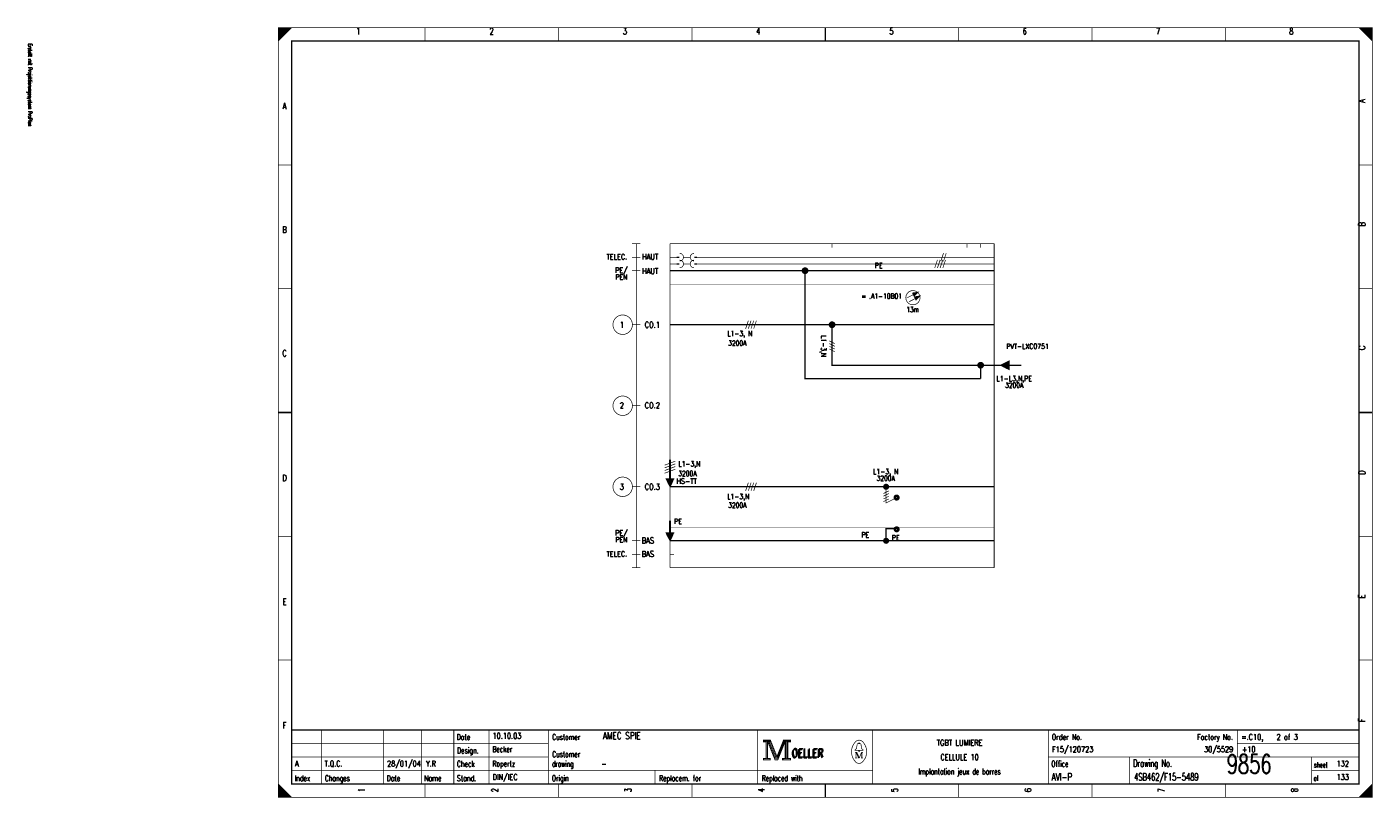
# Model space of a CAD drawing. Header units: centimetres. Extents: x 0 to 491, y -1040 to 69.
# Tile 81 of 181: x 91 to 141, y -520 to -491. Entities that reach past the tile are written whole.
import ezdxf
from ezdxf.enums import TextEntityAlignment as Align

# ---------------------------------------------------------------- set-up
doc = ezdxf.new("R2010")
doc.units = ezdxf.units.CM
doc.header["$MEASUREMENT"] = 0
doc.linetypes.add('GESTRICHELT', pattern=[3.75, 3, -0.75])
doc.linetypes.add('STRICH-PUNKT', pattern=[4.7, 3, -0.75, 0.2, -0.75])
doc.layers.get('0').update_dxf_attribs({"color": 9, "linetype": 'CONTINUOUS'})
doc.layers.add('1', color=7, linetype='CONTINUOUS')
doc.styles.get("Standard").update_dxf_attribs({"font": 'romans.shx', "bigfont": 'TXT.shx'})

msp = doc.modelspace()

# ---------------------------------------------------------------- linework, layer by layer
at = {"color": 0, "flags": 128}
for points, const_width in [([(100, -505.75), (100, -491.5), (140.5, -491.5), (140.5, -520), (100, -520), (100, -505.75)], 0.025), ([(100, -491.5), (100.5, -491.5), (100, -492), (100, -491.5)], 0.025), ([(100.025, -491.5), (100.025, -491.975), (100.05, -491.95), (100.05, -491.5), (100.075, -491.5), (100.075, -491.925), (100.1, -491.9), (100.1, -491.5), (100.125, -491.5), (100.125, -491.875), (100.15, -491.85), (100.15, -491.5), (100.175, -491.5), (100.175, -491.825), (100.2, -491.8)], 0.025), ([(100.2, -491.8), (100.2, -491.5), (100.225, -491.5), (100.225, -491.775), (100.25, -491.75), (100.25, -491.5), (100.275, -491.5), (100.275, -491.725), (100.3, -491.7), (100.3, -491.5), (100.325, -491.5), (100.325, -491.675), (100.35, -491.65), (100.35, -491.5), (100.375, -491.5)], 0.025), ([(100.375, -491.5), (100.375, -491.625), (100.4, -491.6), (100.4, -491.5), (100.425, -491.5), (100.425, -491.575), (100.45, -491.55), (100.45, -491.5), (100.475, -491.5), (100.475, -491.525)], 0.025), ([(140, -491.5), (140.5, -492), (140.475, -491.975), (140.475, -491.5), (140.45, -491.5), (140.45, -491.95), (140.425, -491.925), (140.425, -491.5), (140.4, -491.5), (140.4, -491.9), (140.375, -491.875), (140.375, -491.5), (140.35, -491.5), (140.35, -491.85), (140.325, -491.825)], 0.025), ([(140.15, -491.65), (140.15, -491.5), (140.125, -491.5), (140.125, -491.625), (140.1, -491.6), (140.1, -491.5), (140.075, -491.5), (140.075, -491.575), (140.05, -491.55), (140.05, -491.5), (140.025, -491.5), (140.025, -491.525)], 0.025), ([(140.325, -491.825), (140.325, -491.5), (140.3, -491.5), (140.3, -491.8), (140.275, -491.775), (140.275, -491.5), (140.25, -491.5), (140.25, -491.75), (140.225, -491.725), (140.225, -491.5), (140.2, -491.5), (140.2, -491.7), (140.175, -491.675), (140.175, -491.5), (140.15, -491.5)], 0.025), ([(120.5, -502.5), (120.5, -504), (126, -504)], 0.05), ([(127.05, -503.85), (127.05, -504.15), (126.75, -504), (127.05, -503.85)], 0.05), ([(126.89, -503.95), (126.87, -503.95), (126.87, -504.05), (126.85, -504.05), (126.85, -503.97), (126.83, -503.97), (126.83, -504.03), (126.81, -504.03), (126.81, -503.99), (126.79, -503.99), (126.79, -504.01)], 0.05), ([(127.03, -503.87), (127.03, -504.13), (127.01, -504.13), (127.01, -503.89), (126.99, -503.89), (126.99, -504.11), (126.97, -504.11), (126.97, -503.91), (126.95, -503.91), (126.95, -504.09), (126.93, -504.09), (126.93, -503.93), (126.91, -503.93), (126.91, -504.07), (126.89, -504.07)], 0.05), ([(117.95, -517.88), (117.95, -517.95), (118.05, -517.95), (118.05, -518.55), (117.95, -518.55), (117.95, -518.62), (118.22, -518.62), (118.22, -518.55), (118.12, -518.55), (118.12, -517.95), (118.22, -517.95), (118.22, -517.88), (117.95, -517.88)], 0.025), ([(118.07, -517.93), (118.07, -518.57), (118.1, -518.57), (118.1, -517.93)], 0.025), ([(118.12, -517.95), (118.39, -518.62), (118.49, -518.62), (118.76, -517.95)], 0.025), ([(118.18, -517.95), (118.42, -518.54), (118.46, -518.54)], 0.025), ([(118.22, -517.88), (118.46, -518.48), (118.7, -517.88)], 0.025), ([(118.22, -517.95), (118.44, -518.51), (118.47, -518.51)], 0.025), ([(118.46, -518.58), (118.49, -518.58), (118.74, -517.95)], 0.025), ([(118.46, -518.54), (118.48, -518.54), (118.72, -517.95)], 0.025), ([(118.76, -517.95), (118.76, -518.55), (118.66, -518.55), (118.66, -518.62), (118.71, -518.62)], 0.025), ([(118.7, -517.88), (118.7, -517.95), (118.8, -517.95), (118.8, -518.55), (118.7, -518.55), (118.7, -518.62), (118.97, -518.62), (118.97, -518.55), (118.87, -518.55), (118.87, -517.95), (118.97, -517.95), (118.97, -517.88), (118.7, -517.88)], 0.025), ([(118.78, -517.93), (118.78, -518.57), (118.83, -518.57), (118.83, -517.93), (118.85, -517.93), (118.85, -518.57)], 0.025), ([(121.48, -518.26), (121.35, -518.26), (121.35, -518.24), (121.4, -518.2), (121.43, -518.04)], 0.025), ([(121.48, -518.01), (121.48, -517.98), (121.52, -517.98), (121.52, -518.01)], 0.025), ([(121.52, -518.26), (121.65, -518.26), (121.65, -518.24), (121.6, -518.2), (121.57, -518.04)], 0.025), ([(121.39, -518.33), (121.39, -518.54), (121.35, -518.54)], 0.025), ([(121.39, -518.33), (121.48, -518.54), (121.51, -518.54)], 0.025), ([(100, -519.5), (100, -520), (100.5, -520), (100, -519.5), (100.025, -519.525), (100.025, -520), (100.05, -520), (100.05, -519.55), (100.075, -519.575), (100.075, -520), (100.1, -520), (100.1, -519.6), (100.125, -519.625), (100.125, -520), (100.15, -520)], 0.025), ([(100.15, -520), (100.15, -519.65), (100.175, -519.675), (100.175, -520), (100.2, -520), (100.2, -519.7), (100.225, -519.725), (100.225, -520), (100.25, -520), (100.25, -519.75), (100.275, -519.775), (100.275, -520), (100.3, -520), (100.3, -519.8), (100.325, -519.825)], 0.025), ([(140.3, -520), (140.3, -519.7), (140.275, -519.725), (140.275, -520), (140.25, -520), (140.25, -519.75), (140.225, -519.775), (140.225, -520), (140.2, -520), (140.2, -519.8), (140.175, -519.825), (140.175, -520), (140.15, -520), (140.15, -519.85), (140.125, -519.875)], 0.025), ([(140.475, -519.525), (140.475, -520), (140.45, -520), (140.45, -519.55), (140.425, -519.575), (140.425, -520), (140.4, -520), (140.4, -519.6), (140.375, -519.625), (140.375, -520), (140.35, -520), (140.35, -519.65), (140.325, -519.675), (140.325, -520), (140.3, -520)], 0.025), ([(100.325, -519.825), (100.325, -520), (100.35, -520), (100.35, -519.85), (100.375, -519.875), (100.375, -520), (100.4, -520), (100.4, -519.9), (100.425, -519.925), (100.425, -520), (100.45, -520), (100.45, -519.95), (100.475, -519.975)], 0.025), ([(140.125, -519.875), (140.125, -520), (140.1, -520), (140.1, -519.9), (140.075, -519.925), (140.075, -520), (140.05, -520), (140.05, -519.95), (140.025, -519.975), (140.025, -520)], 0.025)]:
    msp.add_lwpolyline(points, dxfattribs=dict(at, const_width=const_width))
for points, const_width in [([(100, -491.5), (140.5, -491.5), (140.5, -520), (100, -520)], 0.025), ([(100.5, -492), (140, -492), (140, -519.5), (100.5, -519.5)], 0.05), ([(100.5, -492), (140, -492), (140, -519.5), (100.5, -519.5)], 0.025), ([(117.97, -517.9), (118.2, -517.9), (118.2, -517.93), (117.97, -517.93)], 0.025), ([(118.72, -517.9), (118.95, -517.9), (118.95, -517.93), (118.72, -517.93)], 0.025), ([(117.97, -518.57), (118.2, -518.57), (118.2, -518.6), (117.97, -518.6)], 0.025), ([(118.68, -518.57), (118.95, -518.57), (118.95, -518.6), (118.68, -518.6)], 0.025), ([(121.48, -518.26), (121.52, -518.26), (121.52, -518.29), (121.48, -518.29)], 0.025)]:
    msp.add_lwpolyline(points, close=True, dxfattribs=dict(at, const_width=const_width))
at = {"color": 0}
for points, const_width in [([(105.438, -491.5), (105.438, -492)], 0.025), ([(110.375, -491.5), (110.375, -492)], 0.025), ([(115.312, -491.5), (115.312, -492)], 0.025), ([(120.25, -492), (120.25, -491.5)], 0.05), ([(120.25, -491.5), (120.25, -492)], 0.025), ([(125.188, -491.5), (125.188, -492)], 0.025), ([(130.125, -491.5), (130.125, -492)], 0.025), ([(135.062, -491.5), (135.062, -492)], 0.025), ([(100, -496.583), (100.5, -496.583)], 0.025), ([(140.5, -496.583), (140, -496.583)], 0.025), ([(100, -501.167), (100.5, -501.167)], 0.025), ([(140.5, -501.167), (140, -501.167)], 0.025), ([(120.4, -503.1), (120.6, -503.2)], 0.025), ([(120.4, -503.2), (120.6, -503.3)], 0.025), ([(120.4, -503.3), (120.6, -503.4)], 0.025), ([(120.4, -503.4), (120.6, -503.5)], 0.025), ([(126, -504), (127.5, -504)], 0.05), ([(126, -504.5), (126, -504)], 0.05), ([(126.89, -503.95), (126.89, -504.07)], 0.05), ([(100.5, -505.75), (100, -505.75)], 0.05), ([(100, -505.75), (100.5, -505.75)], 0.025), ([(140, -505.75), (140.5, -505.75)], 0.05), ([(140.5, -505.75), (140, -505.75)], 0.025), ([(100, -510.333), (100.5, -510.333)], 0.025), ([(140.5, -510.333), (140, -510.333)], 0.025), ([(100, -514.917), (100.5, -514.917)], 0.025), ([(140.5, -514.917), (140, -514.917)], 0.025), ([(140, -517.5), (100.5, -517.5)], 0.05), ([(101.6, -519.5), (101.6, -517.5)], 0.025), ([(103.9, -519.5), (103.9, -517.5)], 0.025), ([(105.3, -519.5), (105.3, -517.5)], 0.025), ([(106.5, -517.5), (106.5, -519.5)], 0.025), ([(107.8, -517.5), (107.8, -519.5)], 0.025), ([(110, -517.5), (110, -519.5)], 0.025), ([(117.75, -517.5), (117.75, -519.5)], 0.025), ([(122, -517.5), (122, -519.5)], 0.025), ([(128.5, -517.5), (128.5, -519.5)], 0.025), ([(135.5, -517.5), (135.5, -518.5)], 0.025), ([(100.5, -518), (110, -518)], 0.025), ([(118.15, -517.95), (118.4, -518.58)], 0.025), ([(118.47, -518.51), (118.7, -517.94)], 0.025), ([(121.46, -518.01), (121.55, -518.01)], 0.025), ([(135.5, -518), (140, -518)], 0.025), ([(100.5, -518.5), (110, -518.5)], 0.025), ([(118.4, -518.58), (118.46, -518.58)], 0.025), ([(121.35, -518.33), (121.42, -518.33)], 0.025), ([(121.39, -518.54), (121.43, -518.54)], 0.025), ([(121.42, -518.33), (121.51, -518.54)], 0.025), ([(121.51, -518.54), (121.59, -518.33)], 0.025), ([(121.65, -518.54), (121.57, -518.54)], 0.025), ([(121.59, -518.54), (121.59, -518.33)], 0.025), ([(121.59, -518.33), (121.65, -518.33)], 0.025), ([(121.61, -518.33), (121.61, -518.54)], 0.025), ([(128.5, -518.5), (140, -518.5)], 0.025), ([(131.5, -518.5), (131.5, -519.5)], 0.025), ([(138.25, -518.5), (138.25, -519.5)], 0.025), ([(100.5, -519), (122, -519)], 0.025), ([(113.95, -519), (113.95, -519.5)], 0.025), ([(138.25, -519), (140, -519)], 0.025), ([(105.438, -520), (105.438, -519.5)], 0.025), ([(110.375, -520), (110.375, -519.5)], 0.025), ([(115.312, -520), (115.312, -519.5)], 0.025), ([(120.25, -519.5), (120.25, -520)], 0.05), ([(120.25, -520), (120.25, -519.5)], 0.025), ([(125.188, -520), (125.188, -519.5)], 0.025), ([(130.125, -520), (130.125, -519.5)], 0.025), ([(135.062, -520), (135.062, -519.5)], 0.025), ([(140.5, -519.5), (140, -520)], 0.025), ([(100.475, -520), (100.475, -519.975)], 0.025)]:
    msp.add_lwpolyline(points, dxfattribs=dict(at, const_width=const_width))
at = {"color": 0, "const_width": 0.05, "flags": 128}
for points in [[(119.6, -500.5, 1), (119.4, -500.5, 1)], [(119.575, -500.5, 1), (119.425, -500.5, 1)], [(119.525, -500.5, 1), (119.475, -500.5, 1)], [(120.6, -502.5, 1), (120.4, -502.5, 1)], [(120.575, -502.5, 1), (120.425, -502.5, 1)], [(120.525, -502.5, 1), (120.475, -502.5, 1)], [(126.1, -504, 1), (125.9, -504, 1)], [(126.075, -504, 1), (125.925, -504, 1)], [(126.025, -504, 1), (125.975, -504, 1)]]:
    msp.add_lwpolyline(points, format="xyb", close=True, dxfattribs=at)
at = {"color": 0, "linetype": 'STRICH-PUNKT', "const_width": 0.05, "flags": 128}
msp.add_lwpolyline([(119.5, -500.5), (119.5, -504.5), (126, -504.5)], dxfattribs=at)
at = {"color": 0, "const_width": 0.025, "flags": 128}
for points in [[(121.35, -517.961, 0.373815), (121.349, -518.657, 0.373815)], [(121.649, -517.96, 0.530775), (121.351, -517.959, 0.530775)], [(121.46, -518.01, 0.414214), (121.43, -518.04, 0.414214)], [(121.57, -518.04, 0.414214), (121.54, -518.01, 0.414214)], [(121.65, -518.66, 0.378582), (121.646, -517.956, 0.378582)], [(121.35, -518.66, 0.532213), (121.649, -518.661, 0.532213)]]:
    msp.add_lwpolyline(points, format="xyb", dxfattribs=at)
at = {"layer": '1', "color": 0}
for points, const_width in [([(113.1, -499.5), (113.4, -499.5)], 0.025), ([(113.25, -499.5), (113.25, -511.5)], 0.025), ([(114.5, -499.5), (118.5, -499.5)], 0.025), ([(114.5, -499.5), (114.5, -511.5)], 0.025), ([(118.5, -499.5), (120.5, -499.5)], 0.025), ([(120.5, -499.5), (120.5, -499.65)], 0.025), ([(120.5, -499.5), (122.5, -499.5)], 0.025), ([(122.5, -499.5), (124.5, -499.5)], 0.025), ([(124.5, -499.5), (126.5, -499.5)], 0.025), ([(125.5, -499.5), (125.5, -499.65)], 0.025), ([(126, -499.5), (126, -499.65)], 0.025), ([(126.5, -499.5), (126.5, -511.5)], 0.025), ([(113.1, -500), (113.4, -500)], 0.025), ([(114.75, -500), (114.5, -500)], 0.025), ([(114.5, -500), (114.65, -500)], 0.025), ([(114.75, -500.25), (114.5, -500.25)], 0.025), ([(114.75, -500), (114.85, -500)], 0.05), ([(114.75, -500.25), (114.85, -500.25)], 0.05), ([(115.25, -500), (115, -500)], 0.025), ([(115.25, -500.25), (115, -500.25)], 0.025), ([(115.5, -500), (115.4, -500)], 0.05), ([(115.5, -500.25), (115.4, -500.25)], 0.05), ([(115.5, -500), (118.5, -500)], 0.025), ([(115.5, -500.25), (118.5, -500.25)], 0.025), ([(118.5, -500), (120.5, -500)], 0.025), ([(118.5, -500.25), (120.5, -500.25)], 0.025), ([(120.5, -500), (122.5, -500)], 0.025), ([(120.5, -500.25), (122.5, -500.25)], 0.025), ([(122.5, -500), (124.5, -500)], 0.025), ([(122.5, -500.25), (124.5, -500.25)], 0.025), ([(124.4, -500.1), (124.3, -500.4)], 0.025), ([(124.5, -500.1), (124.4, -500.4)], 0.025), ([(124.5, -500), (126.5, -500)], 0.025), ([(124.6, -500.1), (124.5, -500.4)], 0.025), ([(124.5, -500.25), (126.5, -500.25)], 0.025), ([(124.625, -499.85), (124.525, -500.15)], 0.025), ([(124.7, -500.1), (124.6, -500.4)], 0.025), ([(124.725, -499.85), (124.625, -500.15)], 0.025), ([(113.1, -500.5), (113.4, -500.5)], 0.025), ([(114.5, -500.5), (114.65, -500.5)], 0.025), ([(123.282, -501.5), (123.66, -501.311)], 0.025), ([(123.345, -501.654), (123.73, -501.451)], 0.025), ([(123.501, -501.332), (123.659, -501.312)], 0.05), ([(123.517, -501.367), (123.659, -501.312)], 0.05), ([(123.659, -501.312), (123.532, -501.414)], 0.05), ([(123.659, -501.312), (123.541, -501.391)], 0.05), ([(123.571, -501.473), (123.729, -501.451)], 0.05), ([(123.588, -501.507), (123.729, -501.451)], 0.05), ([(123.729, -501.451), (123.603, -501.554)], 0.05), ([(123.729, -501.451), (123.611, -501.531)], 0.05), ([(113.1, -502.5), (113.4, -502.5)], 0.025), ([(114.5, -502.5), (118.5, -502.5)], 0.05), ([(114.5, -502.5), (114.65, -502.5)], 0.025), ([(117.4, -502.35), (117.3, -502.65)], 0.025), ([(117.5, -502.35), (117.4, -502.65)], 0.025), ([(117.6, -502.35), (117.5, -502.65)], 0.025), ([(117.7, -502.35), (117.6, -502.65)], 0.025), ([(118.5, -502.5), (120.5, -502.5)], 0.05), ([(120.5, -502.5), (122.5, -502.5)], 0.05), ([(122.5, -502.5), (124.5, -502.5)], 0.05), ([(124.5, -502.5), (126.5, -502.5)], 0.05), ([(113.1, -505.5), (113.4, -505.5)], 0.025), ([(114.3, -507.7), (114.7, -507.55)], 0.025), ([(114.3, -507.8), (114.7, -507.65)], 0.025), ([(114.49, -507.5), (114.49, -508.21)], 0.05), ([(114.51, -508.21), (114.51, -507.5)], 0.05), ([(114.5, -507.5), (114.5, -508.5)], 0.025), ([(114.3, -507.9), (114.7, -507.75)], 0.025), ([(114.3, -508), (114.7, -507.85)], 0.025), ([(113.1, -508.5), (113.4, -508.5)], 0.025), ([(114.5, -508.5), (118.5, -508.5)], 0.05), ([(114.5, -508.5), (114.65, -508.5)], 0.025), ([(117.4, -508.35), (117.3, -508.65)], 0.025), ([(117.5, -508.35), (117.4, -508.65)], 0.025), ([(117.6, -508.35), (117.5, -508.65)], 0.025), ([(117.7, -508.35), (117.6, -508.65)], 0.025), ([(118.5, -508.5), (120.5, -508.5)], 0.05), ([(120.5, -508.5), (122.5, -508.5)], 0.05), ([(122.6, -508.65), (122.4, -508.75)], 0.025), ([(122.5, -508.5), (124.5, -508.5)], 0.05), ([(124.5, -508.5), (126.5, -508.5)], 0.05), ([(122.6, -508.75), (122.4, -508.85)], 0.025), ([(122.6, -508.85), (122.4, -508.95)], 0.025), ([(122.6, -508.95), (122.4, -509.05)], 0.025), ([(114.49, -509.75), (114.49, -510.2)], 0.05), ([(114.5, -509.75), (114.5, -510.2)], 0.05), ([(114.51, -509.75), (114.51, -510.2)], 0.05), ([(113.1, -510.5), (113.4, -510.5)], 0.025), ([(114.5, -510.5), (114.65, -510.5)], 0.025), ([(113.1, -511), (113.4, -511)], 0.025), ([(114.5, -511), (114.65, -511)], 0.025), ([(113.1, -511.5), (113.4, -511.5)], 0.025), ([(114.5, -511.5), (118.5, -511.5)], 0.025), ([(118.5, -511.5), (120.5, -511.5)], 0.025), ([(120.5, -511.5), (122.5, -511.5)], 0.025), ([(122.5, -511.5), (124.5, -511.5)], 0.025), ([(124.5, -511.5), (126.5, -511.5)], 0.025)]:
    msp.add_lwpolyline(points, dxfattribs=dict(at, const_width=const_width))
at = {"layer": '1', "color": 0, "const_width": 0.025, "flags": 128}
for points in [[(114.86, -500.14, 1), (114.86, -499.86, 1)], [(114.86, -500.39, 1), (114.86, -500.11, 1)], [(115.39, -499.86, 1), (115.39, -500.14, 1)], [(115.39, -500.11, 1), (115.39, -500.39, 1)]]:
    msp.add_lwpolyline(points, format="xyb", dxfattribs=at)
at = {"layer": '1', "color": 0, "linetype": 'STRICH-PUNKT', "const_width": 0.05}
for points in [[(114.5, -500.5), (118.5, -500.5)], [(118.5, -500.5), (120.5, -500.5)], [(120.5, -500.5), (122.5, -500.5)], [(122.5, -500.5), (124.5, -500.5)], [(124.5, -500.5), (126.5, -500.5)], [(114.5, -510.5), (118.5, -510.5)], [(118.5, -510.5), (120.5, -510.5)], [(120.5, -510.5), (122.5, -510.5)], [(122.5, -510.5), (124.5, -510.5)], [(124.5, -510.5), (126.5, -510.5)]]:
    msp.add_lwpolyline(points, dxfattribs=at)
at = {"layer": '1', "color": 0, "linetype": 'GESTRICHELT', "const_width": 0.01}
for points in [[(114.5, -501), (118.5, -501)], [(118.5, -501), (122.5, -501)], [(122.5, -501), (124.5, -501)], [(124.5, -501), (126.5, -501)], [(114.5, -510), (118.5, -510)], [(118.5, -510), (122.5, -510)], [(122.5, -510), (124.5, -510)], [(124.5, -510), (126.5, -510)]]:
    msp.add_lwpolyline(points, dxfattribs=at)
at = {"layer": '1', "color": 0, "const_width": 0.025, "flags": 128}
for points in [[(123.755, -501.5, 1), (123.23, -501.5, 1)], [(113.11, -502.5, 1), (112.39, -502.5, 1)], [(113.11, -505.5, 1), (112.39, -505.5, 1)], [(113.11, -508.5, 1), (112.39, -508.5, 1)], [(122.6, -508.5, 1), (122.4, -508.5, 1)], [(122.575, -508.5, 1), (122.425, -508.5, 1)], [(122.55, -508.5, 1), (122.45, -508.5, 1)], [(122.525, -508.5, 1), (122.475, -508.5, 1)], [(122.99, -508.9, 1), (122.79, -508.9, 1)], [(122.965, -508.9, 1), (122.815, -508.9, 1)], [(122.94, -508.9, 1), (122.84, -508.9, 1)], [(122.915, -508.9, 1), (122.865, -508.9, 1)], [(122.99, -510.075, 1), (122.79, -510.075, 1)], [(122.965, -510.075, 1), (122.815, -510.075, 1)], [(122.94, -510.075, 1), (122.84, -510.075, 1)], [(122.915, -510.075, 1), (122.865, -510.075, 1)], [(122.6, -510.5, 1), (122.4, -510.5, 1)], [(122.575, -510.5, 1), (122.425, -510.5, 1)], [(122.55, -510.5, 1), (122.45, -510.5, 1)], [(122.525, -510.5, 1), (122.475, -510.5, 1)]]:
    msp.add_lwpolyline(points, format="xyb", close=True, dxfattribs=at)
at = {"layer": '1', "color": 0, "flags": 128}
for points, const_width in [([(123.509, -501.327), (123.494, -501.335), (123.501, -501.351)], 0.05), ([(123.659, -501.312), (123.501, -501.351), (123.541, -501.43), (123.659, -501.312)], 0.05), ([(123.579, -501.467), (123.564, -501.475), (123.571, -501.491)], 0.05), ([(123.729, -501.451), (123.571, -501.491), (123.611, -501.57), (123.729, -501.451)], 0.05), ([(114.5, -508.5), (114.35, -508.2), (114.65, -508.2), (114.5, -508.5)], 0.025), ([(114.38, -508.23), (114.62, -508.23), (114.6, -508.26), (114.39, -508.26), (114.41, -508.3), (114.59, -508.3), (114.57, -508.34), (114.43, -508.34), (114.45, -508.37), (114.56, -508.37), (114.54, -508.4), (114.46, -508.4), (114.48, -508.43), (114.53, -508.43), (114.51, -508.46)], 0.05), ([(122.5, -508.6), (122.5, -509.1), (122.8, -508.95)], 0.025), ([(114.5, -510.5), (114.35, -510.2), (114.65, -510.2), (114.5, -510.5)], 0.025), ([(114.38, -510.23), (114.62, -510.23), (114.6, -510.26), (114.39, -510.26), (114.41, -510.3), (114.59, -510.3), (114.57, -510.34), (114.43, -510.34), (114.45, -510.37), (114.56, -510.37), (114.54, -510.4), (114.46, -510.4), (114.48, -510.43), (114.53, -510.43), (114.51, -510.46)], 0.05)]:
    msp.add_lwpolyline(points, dxfattribs=dict(at, const_width=const_width))
at = {"layer": '1', "color": 0, "linetype": 'STRICH-PUNKT', "const_width": 0.05, "flags": 128}
msp.add_lwpolyline([(122.5, -510.4), (122.5, -510.05), (122.8, -510.05)], dxfattribs=at)

# ---------------------------------------------------------------- texts
at = {"color": 0}
for s, height, width, p in [('1', 0.238, 0.672, (102.965, -491.514)), ('2', 0.238, 0.672, (107.899, -491.514)), ('3', 0.238, 0.672, (112.832, -491.514)), ('4', 0.238, 0.672, (117.766, -491.514)), ('5', 0.238, 0.672, (122.699, -491.514)), ('6', 0.238, 0.672, (127.632, -491.514)), ('7', 0.238, 0.672, (132.566, -491.514)), ('8', 0.238, 0.672, (137.499, -491.514)), ('A', 0.238, 0.76, (100.233, -494.283)), ('B', 0.238, 0.76, (100.233, -498.861)), ('C', 0.238, 0.76, (100.233, -503.439)), ('L1-L3,N,PE', 0.1905, 0.7232, (127.242, -504.398)), ('3200A', 0.1905, 0.6896, (127.242, -504.646)), ('D', 0.238, 0.76, (100.233, -508.053)), ('E', 0.238, 0.76, (100.233, -512.632)), ('F', 0.238, 0.76, (100.233, -517.21)), ('TGBT LUMIERE', 0.21431, 0.754667, (125.219, -517.87)), ('CELLULE 10', 0.2143, 0.736, (125.219, -518.403)), ('Implantation jeux de barres', 0.21431, 0.616593, (125.219, -518.935))]:
    msp.add_text(s, height=height, dxfattribs=dict(at, width=width)).set_placement(p, align=Align.TOP_CENTER)
at = {"color": 0, "width": 0.622634}
msp.add_text('Erstellt mit Projektierungssystem ProPlan', height=0.14288, rotation=270, dxfattribs=at).set_placement((90.702, -492.094), align=Align.BOTTOM_LEFT)
at = {"color": 0, "width": 0.76}
for s, p in [('A', (139.991, -494.283)), ('B', (139.991, -498.861)), ('C', (139.992, -503.439)), ('D', (139.992, -508.053)), ('E', (139.991, -512.632)), ('F', (139.991, -517.21))]:
    msp.add_text(s, height=0.238, rotation=90, dxfattribs=at).set_placement(p, align=Align.TOP_LEFT)
at = {"color": 0}
for s, height, rotation, width, p in [('L1-3,N', 0.1905, 270, 0.709333, (120.285, -503.298)), ('1', 0.238, 90, 0.672, (102.965, -519.73)), ('2', 0.238, 90, 0.672, (107.899, -519.73)), ('3', 0.238, 90, 0.672, (112.832, -519.73)), ('4', 0.238, 90, 0.672, (117.766, -519.73)), ('5', 0.238, 90, 0.672, (122.699, -519.73)), ('6', 0.238, 90, 0.672, (127.632, -519.73)), ('7', 0.238, 90, 0.672, (132.566, -519.73)), ('8', 0.238, 90, 0.672, (137.499, -519.73))]:
    msp.add_text(s, height=height, rotation=rotation, dxfattribs=dict(at, width=width)).set_placement(p, align=Align.TOP_CENTER)
for s, height, width, p in [('Date', 0.2143, 0.64, (106.605, -517.658)), ('Customer', 0.2143, 0.62, (110.14, -517.658)), ('Order No.', 0.2143, 0.656889, (128.633, -517.658)), ('=.C10,    2 of 3', 0.21431, 0.682, (135.643, -517.658)), ('Design.', 0.2143, 0.636571, (106.619, -518.154)), ('OELLER', 0.3096, 0.76, (119.032, -518.19)), ('Check', 0.2143, 0.632, (106.612, -518.651)), ('drawing', 0.2143, 0.6, (110.133, -518.651)), ('Customer', 0.2143, 0.62, (110.14, -518.296)), ('OELLER', 0.3096, 0.76, (118.996, -518.225)), ('OELLER', 0.3096, 0.76, (118.996, -518.225)), ('Office', 0.2143, 0.626667, (128.615, -518.651)), ('Drawing No.', 0.26194, 0.646545, (131.643, -518.602)), ('sheet', 0.1905, 0.6, (138.338, -518.701)), ('Index', 0.2143, 0.632, (100.609, -519.184)), ('Changes', 0.2143, 0.622857, (101.726, -519.184)), ('Date', 0.2143, 0.64, (104.015, -519.184)), ('Name', 0.2143, 0.64, (105.404, -519.184)), ('Stand.', 0.2143, 0.642667, (106.612, -519.184)), ('Origin', 0.2143, 0.626667, (110.127, -519.184)), ('Replacem. for', 0.21431, 0.627077, (114.097, -519.184)), ('Replaced with', 0.21431, 0.619692, (117.895, -519.184)), ('of', 0.1905, 0.6, (138.323, -519.198))]:
    msp.add_text(s, height=height, dxfattribs=dict(at, width=width)).set_placement(p, align=Align.TOP_LEFT)
for s, height, width, p in [('10.10.03', 0.2143, 0.678, (107.934, -517.892)), ('AMEC SPIE', 0.2619, 0.752889, (112.016, -517.923)), ('Becker', 0.2143, 0.626667, (107.927, -518.389)), ('F15/120723', 0.2143, 0.6832, (128.639, -518.389)), ('+10', 0.2143, 0.68, (135.67, -518.389)), ('A', 0.214, 0.76, (100.621, -518.921)), ('T.Q.C.', 0.2143, 0.728, (101.716, -518.921)), ('28/01/04', 0.2143, 0.678, (104.029, -518.921)), ('Y.R', 0.2143, 0.738667, (105.467, -518.921)), ('Ropertz', 0.2143, 0.622857, (107.932, -518.921)), ('9856', 0.7, 0.6928, (135.108, -519.322)), ('132', 0.2143, 0.672, (139.177, -518.921)), ('DIN/IEC', 0.2143, 0.750857, (107.935, -519.418)), ('-', 0.214, 0.696, (111.965, -518.921)), ('AVI-P', 0.2619, 0.7472, (128.624, -519.449)), ('4SB462/F15-5489', 0.26194, 0.6928, (131.679, -519.449)), ('133', 0.2143, 0.672, (139.177, -519.418))]:
    msp.add_text(s, height=height, dxfattribs=dict(at, width=width)).set_placement(p, align=Align.BOTTOM_LEFT)
at = {"color": 0, "width": 0.646545}
msp.add_text('Factory No.', height=0.21431, dxfattribs=at).set_placement((135.335, -517.658), align=Align.TOP_RIGHT)
at = {"color": 0, "width": 0.675429}
msp.add_text('30/5529', height=0.2143, dxfattribs=at).set_placement((135.346, -518.389), align=Align.BOTTOM_RIGHT)
at = {"layer": '1', "color": 0}
for s, height, width, p in [('TELEC.', 0.1905, 0.749333, (112.916, -499.89)), ('PE', 0.1905, 0.76, (122.371, -500.21)), ('PEN', 0.1905, 0.76, (112.925, -500.636)), ('PE/', 0.1905, 0.738667, (112.928, -500.387)), ('= .A1-10B01', 0.1905, 0.696727, (123.089, -501.345)), ('1', 0.214, 0.672, (112.793, -502.396)), ('2', 0.214, 0.672, (112.793, -505.377)), ('3', 0.214, 0.672, (112.793, -508.394)), ('PE/', 0.1905, 0.738667, (112.928, -510.112)), ('PE', 0.1905, 0.76, (121.874, -510.183)), ('PEN', 0.1905, 0.76, (112.925, -510.36)), ('TELEC.', 0.1905, 0.749333, (112.916, -510.893))]:
    msp.add_text(s, height=height, dxfattribs=dict(at, width=width)).set_placement(p, align=Align.TOP_RIGHT)
for s, height, width, p in [('HAUT', 0.2143, 0.76, (113.463, -499.876)), ('HAUT', 0.2143, 0.76, (113.463, -500.408)), ('CO.1', 0.2143, 0.722, (113.564, -502.396)), ('L1-3, N', 0.1905, 0.707429, (116.623, -502.73)), ('3200A', 0.1905, 0.6896, (116.656, -503.085)), ('CO.2', 0.2143, 0.722, (113.564, -505.377)), ('L1-3,N', 0.1905, 0.709333, (114.81, -507.557)), ('HS-TT', 0.1905, 0.7472, (114.741, -508.195)), ('3200A', 0.1905, 0.6896, (114.81, -507.911)), ('CO.3', 0.2143, 0.722, (113.564, -508.394)), ('L1-3,N', 0.1905, 0.709333, (116.62, -508.763)), ('3200A', 0.1905, 0.6896, (116.656, -509.083)), ('PE', 0.1905, 0.76, (114.655, -509.686)), ('BAS', 0.2143, 0.76, (113.454, -510.382)), ('PE', 0.1905, 0.76, (122.711, -510.289)), ('BAS', 0.2143, 0.76, (113.454, -510.879))]:
    msp.add_text(s, height=height, dxfattribs=dict(at, width=width)).set_placement(p, align=Align.TOP_LEFT)
for s, width, p in [('13m', 0.648, (123.48, -501.842)), ('L1-3, N', 0.707429, (122.486, -507.84)), ('3200A', 0.6896, (122.486, -508.089))]:
    msp.add_text(s, height=0.1905, dxfattribs=dict(at, width=width)).set_placement(p, align=Align.TOP_CENTER)
at = {"layer": '1', "color": 0, "width": 0.722182}
msp.add_text('PVT-LXC0751', height=0.1905, dxfattribs=at).set_placement((127.739, -503.451), align=Align.BOTTOM_CENTER)

doc.saveas('drawing.dxf')
